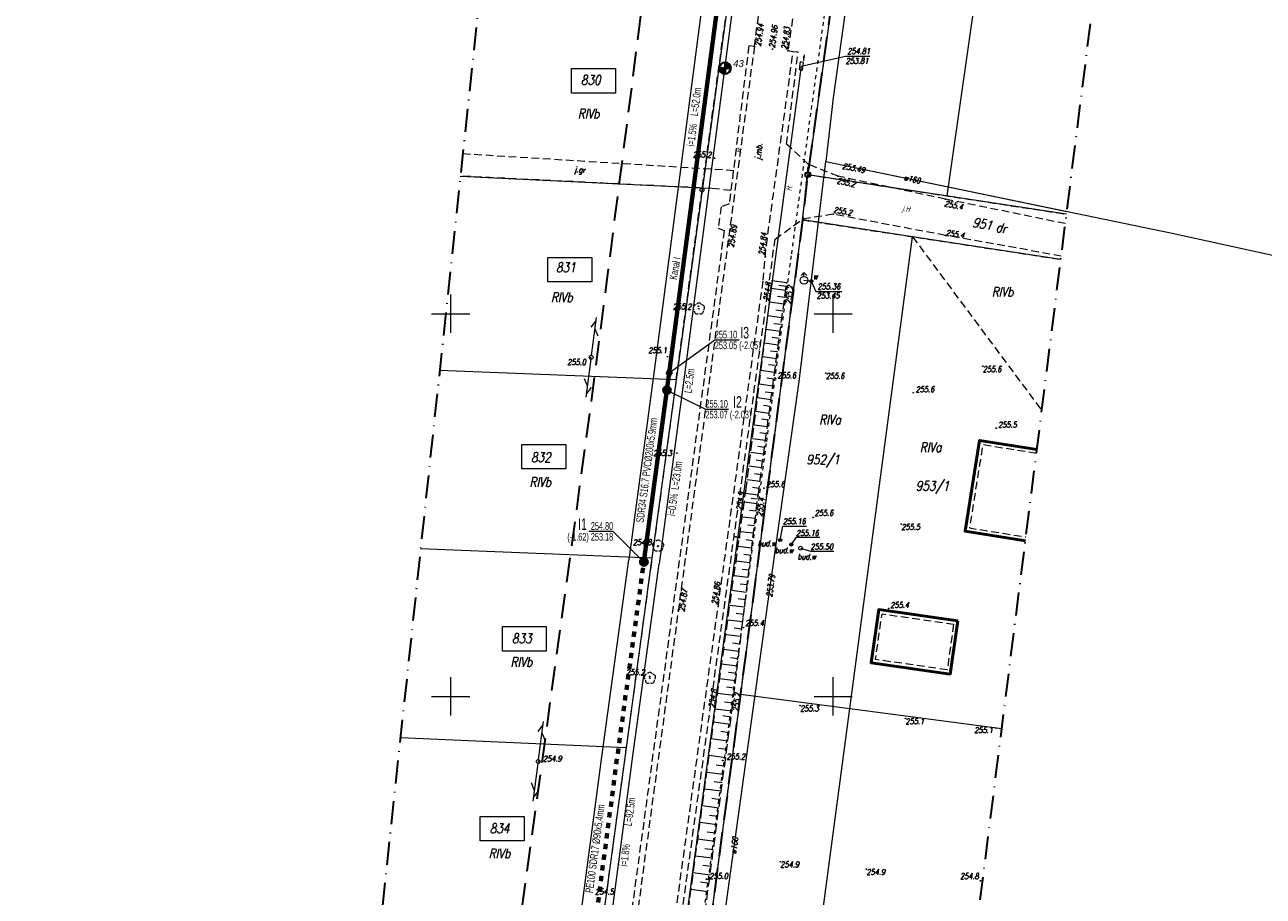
# Model space of a CAD drawing. Header units: millimetres. Extents: x 7436010 to 7436992, y 5663514 to 5666647.
# Tile 61 of 73: x 7436644 to 7436806, y 5666024 to 5666138. Entities that reach past the tile are written whole.
import ezdxf
from ezdxf.enums import TextEntityAlignment as Align

# ---------------------------------------------------------------- set-up
doc = ezdxf.new("R2010")
doc.units = ezdxf.units.MM
doc.header["$PDSIZE"] = 1
for name, pattern in [('$0$HIDDEN', [9.525, 6.35, -3.175]), ('0.7_0.7', [1.4, 0.7, -0.7]), ('1', [0]), ('3', [1, 0.5, -0.5]), ('BUR', [3, 2, -1]), ('BUW', [1.5, 1, -0.5]), ('EGKK', [2, 1.5, -0.5]), ('GAK', [3.5, 2, -0.75, 0, -0.75]), ('GDE', [0]), ('GUZ', [1.5, 1, -0.5]), ('KOU', [1.5, 1, -0.5]), ('UPW', [2, 1, 1]), ('WSD', [1.75, 1.25, -0.5])]:
    doc.linetypes.add(name, pattern=pattern)
for name, color, linetype, lineweight in [('10 SKARPY', 7, 'WSD', 18), ('11 ZASUWY WODNE W BUDOWIE', 5, 'Continuous', 18), ('3 BUDYNEK W BUDOWIE', 7, 'Continuous', 50), ('42 RZĘDNE WODOCIĄG', 5, 'Continuous', 18), ('8 STUDZIENKA WODNA W BUDOWIE', 5, 'Continuous', 18), ('_AA_Kanalizacja grawitacyjna - trasa', 244, 'Continuous', 70), ('_AA_Studnia kanalizacyjna bet.1000mm - symbol', 24, 'Continuous', 40), ('_AA_Studnia rozprężna - plamki', 255, 'Continuous', 40), ('_AA_Studnia rozprężna - symbol', 42, 'Continuous', 40), ('_BB_Kanalizacja ciśnieniowa - trasa', 44, '0.7_0.7', 70), ('_CC_Tłoczny SIEĆ_opisy', 44, 'BUR', 50), ('_DZIAŁKI DO POZWOLENIA', 110, 'Continuous', 9), ('_GG_Otwory geologiczne - symbole', 10, 'Continuous', 40), ('_LINIA ROZ.LOKA', 4, '$0$HIDDEN', 30), ('Dzialki', 7, 'GDE', 18), ('DZIALKI_SYT-WYS_T_0', 7, 'Continuous', 18), ('EDZPD_L_1', 7, 'GDE', 18), ('EDZPP_T_0', 7, 'Continuous', 18), ('EKLPK_L_0', 96, 'EGKK', 18), ('EKLTK_T_0', 96, 'Continuous', 18), ('GG_otwory_geologiczne_geolog', 10, 'Continuous', 40), ('Linie_odn', 7, 'Continuous', 9), ('Numery_dzialek', 7, 'Continuous', 18), ('obszar odziaływania inwestcyji', 80, 'Continuous', 20), ('Podzial_sekcyjny_krzyze', 7, 'Continuous', 13), ('Punkty', 7, 'Continuous', 18), ('PunPOMIAR1', 7, 'Continuous', 18), ('RzedPOMIAR1', 7, 'Continuous', 18), ('SDROK_T_0', 7, 'Continuous', 18), ('SDRPK_L_1', 7, 'KOU', 18), ('SDRPK_L_4', 7, 'KOU', 18), ('SIEC_ENERGETYCZNA_L_0', 1, '3', 18), ('SZNPM_T_0', 7, 'Continuous', 18), ('SZZPZ_T_0', 7, 'Continuous', 18), ('UTTOA_T_0', 7, 'Continuous', 18), ('UTTOC_T_0', 30, 'Continuous', 18), ('UTTOO_T_0', 30, 'Continuous', 18), ('UTTPA_T_0', 30, 'Continuous', 18), ('UTTPA_T_3', 30, 'Continuous', 18), ('UTTPO_L_0', 30, '1', 18), ('UWWOA_T_0', 5, 'Continuous', 18), ('UWWOC_T_0', 5, 'Continuous', 18), ('UWWOO_T_0', 5, 'Continuous', 18), ('UWWPA_T_1', 5, 'Continuous', 18), ('UWWPO_L_1', 5, '1', 18), ('UŻYTKI LINIE', 96, 'GUZ', 18), ('UŻYTKI OZNACZENIE', 96, 'Continuous', 18), ('WEKTOR WODOCIĄGI wo', 5, 'Continuous', 18), ('WUKOS_T_0', 7, 'Continuous', 18), ('WUKOS_T_1', 7, 'Continuous', 18), ('ZAKRES MAPY', 1, 'GAK', 35)]:
    doc.layers.add(name, color=color, linetype=linetype, lineweight=lineweight)
for name, color, linetype in [('_AA_Studnia kanalizacyjna bet.1000mm - plamki', 255, 'Continuous'), ('_map', 7, 'Continuous'), ('TEKST ks sieć L _ i', 244, 'Continuous'), ('TEKST ks studnia', 244, 'Continuous')]:
    doc.layers.add(name, color=color, linetype=linetype)
doc.styles.add('K1_ACAD', font='romans.shx', dxfattribs={"width": 0.8, "oblique": 12})
doc.styles.add('PLAN 1 pop.', font='ARIALN.TTF', dxfattribs={"width": 0.8})
doc.styles.add('PLAN 2 pop.', font='ARIALN.TTF', dxfattribs={"width": 0.8})

# ---------------------------------------------------------------- blocks, each defined once
blk = doc.blocks.new('GRO')
at = {"linetype": 'Continuous'}
blk.add_circle((0, 0), 0.045, dxfattribs=at)
blk = doc.blocks.new('GRT')
at = {"linetype": 'Continuous'}
blk.add_circle((0, 0), 0.25, dxfattribs=at)
blk = doc.blocks.new('OSM')
at = {"linetype": 'Continuous'}
blk.add_line((0, 0.375), (0, 0.875), dxfattribs=at)
blk.add_circle((0, 0), 0.375, dxfattribs=at)
blk = doc.blocks.new('DLI')
at = {"linetype": 'Continuous'}
blk.add_circle((0, 0), 0.045, dxfattribs=at)
for centre, start, end in [((-0.36, 0.12), 102.1445, 221.86), ((0, 0.38), 30.1401, 149.8599), ((0.36, 0.12), 318.14, 77.8555), ((-0.22, -0.3), 174.1482, 293.8542), ((0.22, -0.3), 246.1458, 5.8518)]:
    blk.add_arc(centre, 0.375, start, end, dxfattribs=at)
blk = doc.blocks.new('SLS')
at = {"linetype": 'Continuous'}
blk.add_circle((0, 0), 0.25, dxfattribs=at)
blk = doc.blocks.new('PLT')
at = {"linetype": 'Continuous'}
for p, q in [((0.25, 0), (5.25, 0)), ((3.76605, 0), (2.9, -0.5)), ((3.9, 0.5), (4.76605, 0))]:
    blk.add_line(p, q, dxfattribs=at)
blk = doc.blocks.new('SUUS15_07B')
at = {"linetype": 'Continuous'}
for p, q in [((0.5, 0.23), (-0.5, 0.23)), ((-0.5, 0.23), (-0.5, -0.23)), ((0.5, -0.23), (0.5, 0.23)), ((-0.5, -0.23), (0.5, -0.23))]:
    blk.add_line(p, q, dxfattribs=at)
blk = doc.blocks.new('HYP')
at = {"linetype": 'Continuous'}
for p, q in [((0, 1), (-0.35355, 0.64645)), ((0, 1), (0.35355, 0.64645)), ((0, 0.5), (0, 1))]:
    blk.add_line(p, q, dxfattribs=at)
blk.add_circle((0, 0), 0.5, dxfattribs=at)
blk = doc.blocks.new('ZAS')
at = {"linetype": 'Continuous'}
for radius in [0.2, 0.175, 0.15, 0.125, 0.1, 0.075, 0.05, 0.025, 0.00715]:
    blk.add_circle((0, 0), radius, dxfattribs=at)
blk = doc.blocks.new('WSP')
at = {"linetype": 'Continuous'}
blk.add_circle((0, 0), 0.045, dxfattribs=at)
blk = doc.blocks.new('RTPW01')
at = {"linetype": 'Continuous'}
blk.add_circle((0, 0), 0.045, dxfattribs=at)
blk = doc.blocks.new('WLZ')
at = {"linetype": 'Continuous'}
blk.add_circle((0, 0), 0.25, dxfattribs=at)
blk = doc.blocks.new('STUDZ')
at = {"layer": '10 SKARPY', "linetype": 'WSD'}
for p, q in [((7436738.58, 5666076.86), (7436742.03, 5666104.27)), ((7436740.18, 5666076.29), (7436743.91, 5666104.01)), ((7436734.59, 5666048.32), (7436738.58, 5666076.86)), ((7436736.77, 5666048.18), (7436740.18, 5666076.29)), ((7436728.47, 5666002.9), (7436734.59, 5666048.32)), ((7436730.68, 5666002.62), (7436736.77, 5666048.18))]:
    blk.add_line(p, q, dxfattribs=at)
at = {"layer": '10 SKARPY', "linetype": 'Continuous'}
for p, q in [((7436743.91, 5666104.01), (7436742.03, 5666104.27)), ((7436743.85, 5666103.54), (7436742.91, 5666103.67)), ((7436743.78, 5666103.02), (7436741.9, 5666103.27)), ((7436743.66, 5666102.13), (7436742.72, 5666102.26)), ((7436743.54, 5666101.24), (7436741.68, 5666101.49)), ((7436743.42, 5666100.35), (7436742.49, 5666100.47)), ((7436743.3, 5666099.46), (7436741.46, 5666099.71)), ((7436743.18, 5666098.57), (7436742.26, 5666098.69)), ((7436743.06, 5666097.68), (7436741.23, 5666097.92)), ((7436742.82, 5666095.89), (7436741.01, 5666096.14)), ((7436742.94, 5666096.78), (7436742.03, 5666096.91)), ((7436742.58, 5666094.11), (7436740.78, 5666094.35)), ((7436742.7, 5666095), (7436741.8, 5666095.12)), ((7436742.34, 5666092.33), (7436740.56, 5666092.57)), ((7436742.46, 5666093.22), (7436741.56, 5666093.34)), ((7436742.1, 5666090.55), (7436740.33, 5666090.78)), ((7436742.22, 5666091.44), (7436741.33, 5666091.56)), ((7436741.86, 5666088.76), (7436740.11, 5666089)), ((7436741.98, 5666089.66), (7436741.1, 5666089.77)), ((7436741.74, 5666087.87), (7436740.87, 5666087.99)), ((7436741.62, 5666086.98), (7436739.88, 5666087.22)), ((7436741.5, 5666086.09), (7436740.64, 5666086.21)), ((7436741.38, 5666085.2), (7436739.66, 5666085.43)), ((7436741.26, 5666084.31), (7436740.4, 5666084.42)), ((7436741.14, 5666083.42), (7436739.43, 5666083.65)), ((7436741.02, 5666082.53), (7436740.17, 5666082.64)), ((7436740.9, 5666081.64), (7436739.21, 5666081.86)), ((7436740.78, 5666080.75), (7436739.94, 5666080.86)), ((7436740.66, 5666079.85), (7436738.99, 5666080.08)), ((7436740.42, 5666078.07), (7436738.76, 5666078.3)), ((7436740.54, 5666078.96), (7436739.71, 5666079.08)), ((7436740.18, 5666076.29), (7436738.53, 5666076.52)), ((7436740.3, 5666077.18), (7436739.47, 5666077.29)), ((7436740.04, 5666075.16), (7436738.37, 5666075.37)), ((7436739.93, 5666074.2), (7436739.08, 5666074.3)), ((7436740.12, 5666075.77), (7436739.27, 5666075.87)), ((7436739.81, 5666073.24), (7436738.1, 5666073.44)), ((7436739.58, 5666071.31), (7436737.83, 5666071.52)), ((7436739.69, 5666072.27), (7436738.83, 5666072.38)), ((7436739.34, 5666069.38), (7436737.56, 5666069.6)), ((7436739.46, 5666070.34), (7436738.58, 5666070.45)), ((7436739.22, 5666068.42), (7436738.33, 5666068.53)), ((7436739.11, 5666067.45), (7436737.3, 5666067.67)), ((7436738.99, 5666066.49), (7436738.08, 5666066.6)), ((7436738.87, 5666065.53), (7436737.03, 5666065.75)), ((7436738.76, 5666064.56), (7436737.82, 5666064.68)), ((7436738.64, 5666063.6), (7436736.76, 5666063.83)), ((7436738.41, 5666061.67), (7436736.49, 5666061.9)), ((7436738.52, 5666062.64), (7436737.57, 5666062.75)), ((7436738.17, 5666059.74), (7436736.22, 5666059.98)), ((7436738.29, 5666060.71), (7436737.32, 5666060.83)), ((7436738.06, 5666058.78), (7436737.07, 5666058.9)), ((7436737.94, 5666057.82), (7436735.95, 5666058.06)), ((7436737.82, 5666056.85), (7436736.82, 5666056.97)), ((7436737.71, 5666055.89), (7436735.68, 5666056.13)), ((7436737.59, 5666054.93), (7436736.57, 5666055.05)), ((7436737.47, 5666053.96), (7436735.41, 5666054.21)), ((7436737.24, 5666052.03), (7436735.14, 5666052.29)), ((7436737.35, 5666053), (7436736.32, 5666053.12)), ((7436737, 5666050.11), (7436734.88, 5666050.37)), ((7436737.12, 5666051.07), (7436736.07, 5666051.2)), ((7436736.89, 5666049.14), (7436735.81, 5666049.27)), ((7436736.76, 5666048.07), (7436734.59, 5666048.32)), ((7436736.65, 5666047.31), (7436735.57, 5666047.46)), ((7436736.53, 5666046.35), (7436734.36, 5666046.64)), ((7436736.38, 5666045.26), (7436735.3, 5666045.4)), ((7436736.23, 5666044.17), (7436734.07, 5666044.46)), ((7436735.94, 5666041.98), (7436733.77, 5666042.27)), ((7436736.09, 5666043.07), (7436735, 5666043.22)), ((7436735.8, 5666040.89), (7436734.71, 5666041.03)), ((7436735.65, 5666039.79), (7436733.48, 5666040.08)), ((7436735.5, 5666038.7), (7436734.42, 5666038.84)), ((7436735.36, 5666037.61), (7436733.19, 5666037.9)), ((7436735.06, 5666035.42), (7436732.89, 5666035.71)), ((7436735.21, 5666036.51), (7436734.12, 5666036.66)), ((7436734.92, 5666034.33), (7436733.83, 5666034.47)), ((7436734.77, 5666033.23), (7436732.6, 5666033.52)), ((7436734.63, 5666032.14), (7436733.54, 5666032.29)), ((7436734.48, 5666031.05), (7436732.3, 5666031.34)), ((7436734.19, 5666028.86), (7436732.01, 5666029.15)), ((7436734.33, 5666029.95), (7436733.24, 5666030.1)), ((7436734.04, 5666027.77), (7436732.95, 5666027.91)), ((7436733.9, 5666026.67), (7436731.71, 5666026.96)), ((7436733.6, 5666024.49), (7436731.42, 5666024.78)), ((7436733.75, 5666025.58), (7436732.66, 5666025.73))]:
    blk.add_line(p, q, dxfattribs=at)
at = {"layer": '3 BUDYNEK W BUDOWIE', "flags": 128}
blk.add_lwpolyline([(7436776.63, 5666082.24), (7436769.13, 5666083.44), (7436767.23, 5666071.6), (7436775.13, 5666070.33)], dxfattribs=at)
at = {"layer": '3 BUDYNEK W BUDOWIE', "linetype": 'BUW', "lineweight": 18, "flags": 128}
blk.add_lwpolyline([(7436776.57, 5666081.74), (7436769.54, 5666082.87), (7436767.81, 5666072.01), (7436775.19, 5666070.83)], dxfattribs=at)
at = {"layer": '3 BUDYNEK W BUDOWIE', "flags": 128}
blk.add_lwpolyline([(7436766.3, 5666059.87), (7436765.31, 5666052.92), (7436754.96, 5666054.4), (7436755.95, 5666061.35)], close=True, dxfattribs=at)
at = {"layer": '3 BUDYNEK W BUDOWIE', "linetype": 'BUW', "lineweight": 18, "flags": 128}
blk.add_lwpolyline([(7436765.74, 5666059.45), (7436764.89, 5666053.49), (7436755.53, 5666054.82), (7436756.38, 5666060.79)], close=True, dxfattribs=at)
at = {"layer": '42 RZĘDNE WODOCIĄG', "flags": 128}
for points in [[(7436743.07, 5666070.42), (7436743.4, 5666072.25), (7436746.53, 5666072.25)], [(7436744.53, 5666069.85), (7436745.19, 5666070.82), (7436748.24, 5666070.82)], [(7436745.73, 5666069.37), (7436747.04, 5666068.97), (7436750.09, 5666068.97)]]:
    blk.add_lwpolyline(points, dxfattribs=at)
at = {"layer": 'Dzialki'}
for p, q in [((7436746, 5666112.25), (7436737.87, 5666050.31)), ((7436760.37, 5666110.05), (7436746, 5666112.25)), ((7436752.17, 5666048.44), (7436760.37, 5666110.05)), ((7436779.76, 5666107.09), (7436760.37, 5666110.05)), ((7436737.87, 5666050.31), (7436720.34, 5665916.7)), ((7436737.87, 5666050.31), (7436752.17, 5666048.44)), ((7436703.87, 5665685.54), (7436752.17, 5666048.44)), ((7436752.17, 5666048.44), (7436772.04, 5666045.82))]:
    blk.add_line(p, q, dxfattribs=at)
at = {"layer": 'EDZPD_L_1'}
for p, q in [((7436753.74, 5666168.54), (7436746.67, 5666118.16)), ((7436772.37, 5666168.08), (7436764.84, 5666115.39)), ((7436736.47, 5666142.51), (7436732.9, 5666116.42)), ((7436746, 5666112.25), (7436746.67, 5666118.16)), ((7436780.5, 5666113), (7436746.67, 5666118.16)), ((7436701.26, 5666117.98), (7436732.9, 5666116.42)), ((7436732.9, 5666116.42), (7436729.48, 5666091.36)), ((7436729.48, 5666091.36), (7436698.55, 5666092.57)), ((7436729.48, 5666091.36), (7436726.31, 5666068.12)), ((7436696.07, 5666069.34), (7436726.31, 5666068.12)), ((7436726.31, 5666068.12), (7436722.93, 5666043.28)), ((7436722.93, 5666043.28), (7436693.42, 5666044.59)), ((7436722.93, 5666043.28), (7436719.57, 5666018.59))]:
    blk.add_line(p, q, dxfattribs=at)
at = {"layer": 'EKLPK_L_0', "linetype": 'GUZ'}
blk.add_line((7436760.37, 5666110.05), (7436777.27, 5666087.34), dxfattribs=at)
at = {"layer": 'Podzial_sekcyjny_krzyze', "color": 7, "lineweight": 13}
for p, q in [((7436700, 5666097.5), (7436700, 5666102.5)), ((7436750, 5666097.5), (7436750, 5666102.5)), ((7436697.5, 5666100), (7436702.5, 5666100)), ((7436747.5, 5666100), (7436752.5, 5666100)), ((7436700, 5666047.5), (7436700, 5666052.5)), ((7436750, 5666047.5), (7436750, 5666052.5)), ((7436697.5, 5666050), (7436702.5, 5666050)), ((7436747.5, 5666050), (7436752.5, 5666050))]:
    blk.add_line(p, q, dxfattribs=at)
at = {"layer": 'PunPOMIAR1'}
for p in [(7436736.18, 5666108.85), (7436741.13, 5666107.44), (7436742.03, 5666104.27), (7436743.91, 5666104.01), (7436738.58, 5666076.86), (7436740.18, 5666076.29), (7436734.96, 5666061.77), (7436729.75, 5666061.25), (7436734.59, 5666048.32), (7436736.77, 5666048.18)]:
    blk.add_point(p, dxfattribs=at)
at = {"layer": 'SDRPK_L_1'}
for p, q in [((7436739.7, 5666134.9), (7436722.26, 5666005.83)), ((7436738.96, 5666134.99), (7436736.42, 5666114.35)), ((7436739.7, 5666134.9), (7436738.96, 5666134.99)), ((7436741.26, 5666108.91), (7436744.76, 5666134.19)), ((7436744.76, 5666134.19), (7436744.09, 5666134.34)), ((7436745.42, 5666134.17), (7436744.76, 5666134.19)), ((7436743.9, 5666122.16), (7436745.42, 5666134.17)), ((7436746.77, 5666119.49), (7436743.9, 5666122.16)), ((7436746.01, 5666112.35), (7436746.77, 5666119.49)), ((7436750.65, 5666117.95), (7436746.77, 5666119.49)), ((7436764.68, 5666114.96), (7436750.65, 5666117.95)), ((7436780.35, 5666111.76), (7436764.68, 5666114.96)), ((7436735.36, 5666113.98), (7436734.95, 5666111.18)), ((7436736.42, 5666114.35), (7436735.36, 5666113.98)), ((7436742.4, 5666109.74), (7436746.01, 5666112.35)), ((7436749.98, 5666112.99), (7436746.01, 5666112.35)), ((7436764.67, 5666110.23), (7436749.98, 5666112.99)), ((7436735.75, 5666110.86), (7436721.47, 5666005.94)), ((7436734.95, 5666111.18), (7436735.75, 5666110.86)), ((7436779.81, 5666107.53), (7436764.67, 5666110.23)), ((7436740.85, 5666104.36), (7436741.26, 5666108.91)), ((7436741.67, 5666104.36), (7436742.4, 5666109.74)), ((7436727.13, 5666005.21), (7436740.85, 5666104.36)), ((7436727.92, 5666004.98), (7436741.67, 5666104.36))]:
    blk.add_line(p, q, dxfattribs=at)
at = {"layer": 'SDRPK_L_4'}
for p, q in [((7436739.7, 5666134.9), (7436746.66, 5666186.9)), ((7436745.09, 5666141.48), (7436744.09, 5666134.34)), ((7436701.58, 5666120.92), (7436737.43, 5666118.7)), ((7436734.04, 5666116.36), (7436701.46, 5666117.97)), ((7436736.64, 5666116.1), (7436734.04, 5666116.36))]:
    blk.add_line(p, q, dxfattribs=at)
at = {"layer": 'SIEC_ENERGETYCZNA_L_0'}
for p, q in [((7436753.1, 5666169.78), (7436746.76, 5666124.17)), ((7436746.76, 5666124.17), (7436744.5, 5666107.57)), ((7436744.5, 5666107.57), (7436741.23, 5666083.05)), ((7436741.23, 5666083.05), (7436732.49, 5666017.46))]:
    blk.add_line(p, q, dxfattribs=at)
at = {"layer": 'UTTOC_T_0'}
for p, q in [((7436745.82, 5666132.35), (7436751.6, 5666133.66)), ((7436751.6, 5666133.66), (7436754.79, 5666133.65))]:
    blk.add_line(p, q, dxfattribs=at)
at = {"layer": 'UTTPO_L_0'}
blk.add_line((7436745.82, 5666132.35), (7436728.59, 5666004.76), dxfattribs=at)
at = {"layer": 'UWWOA_T_0'}
for p, q in [((7436747.14, 5666104.25), (7436747.75, 5666102.92)), ((7436747.75, 5666102.92), (7436751.11, 5666102.92))]:
    blk.add_line(p, q, dxfattribs=at)
at = {"layer": 'UŻYTKI LINIE', "flags": 128}
for points in [[(7436787.52, 5666415.51), (7436753.74, 5666168.54), (7436746.67, 5666118.16), (7436780.5, 5666113)], [(7436729.48, 5666091.36), (7436732.9, 5666116.42), (7436736.47, 5666142.51), (7436739.77, 5666166.65), (7436745.71, 5666210.01), (7436751.43, 5666251.82), (7436753.33, 5666265.7)], [(7436746, 5666112.25), (7436737.87, 5666050.31), (7436720.34, 5665916.7), (7436692.49, 5665734.57), (7436686.24, 5665687.98)], [(7436746, 5666112.25), (7436760.37, 5666110.05), (7436779.76, 5666107.09)], [(7436729.48, 5666091.36), (7436726.31, 5666068.12), (7436722.93, 5666043.28), (7436719.57, 5666018.59), (7436705.75, 5665917.21), (7436701.93, 5665890.39), (7436697.89, 5665861.99), (7436689.31, 5665801.73), (7436679.84, 5665735.19), (7436669.04, 5665657.31)]]:
    blk.add_lwpolyline(points, dxfattribs=at)
at = {"layer": 'WEKTOR WODOCIĄGI wo'}
for p, q in [((7436765.73, 5666243.23), (7436750.01, 5666128.18)), ((7436750.01, 5666128.18), (7436749.05, 5666119.87)), ((7436745.53, 5666091.13), (7436749.05, 5666119.87)), ((7436749.05, 5666119.87), (7436780.55, 5666113.35)), ((7436746.18, 5666104.36), (7436747.14, 5666104.25)), ((7436741.45, 5666062.13), (7436745.53, 5666091.13)), ((7436729.31, 5665974.55), (7436741.45, 5666062.13))]:
    blk.add_line(p, q, dxfattribs=at)
at = {"layer": 'ZAKRES MAPY', "ltscale": 1.5}
blk.add_lwpolyline([(7436499.64, 5664770.19), (7436618.18, 5665205.39), (7436683.21, 5665437.78), (7436699.29, 5665515.69), (7436766.55, 5666002.2), (7436830.55, 5666510.53), (7436842.09, 5666581.76), (7436785.51, 5666596.85), (7436785.51, 5666596.85), (7436586.58, 5666594.14), (7436584.94, 5666524.7), (7436750.08, 5666529.35), (7436745.08, 5666424.3), (7436720.95, 5666302.3), (7436720.95, 5666302.3), (7436688.83, 5666001.55), (7436443.21, 5666009.35), (7436440.09, 5665956.61), (7436694.21, 5665946.11), (7436662.94, 5665733.97), (7436630.66, 5665497.39), (7436531.49, 5665129.94)], dxfattribs=at)
at = {"layer": '11 ZASUWY WODNE W BUDOWIE', "rotation": 262.669203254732}
for p in [(7436743.07, 5666070.42), (7436744.53, 5666069.85)]:
    blk.add_blockref('ZAS', p, dxfattribs=at)
at = {"layer": '8 STUDZIENKA WODNA W BUDOWIE'}
blk.add_blockref('WLZ', (7436745.73, 5666069.37), dxfattribs=at)
at = {"layer": 'EDZPP_T_0'}
for p in [(7436746.67, 5666118.16), (7436732.86, 5666116.16)]:
    blk.add_blockref('GRT', p, dxfattribs=at)
at = {"layer": 'Punkty'}
for p in [(7436746, 5666112.25), (7436760.37, 5666110.05), (7436737.87, 5666050.31), (7436752.17, 5666048.44)]:
    blk.add_blockref('GRO', p, dxfattribs=at)
at = {"layer": 'SZNPM_T_0'}
blk.add_blockref('OSM', (7436746.67, 5666118.16), dxfattribs=at)
at = {"layer": 'SZZPZ_T_0'}
for p, rotation in [((7436732.44, 5666100.65), 0.0635107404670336), ((7436727.12, 5666069.68), 0.06340145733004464), ((7436726.04, 5666052.4), 0.06315557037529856)]:
    blk.add_blockref('DLI', p, dxfattribs=dict(at, rotation=rotation))
at = {"layer": 'UTTPA_T_0', "rotation": 81.635312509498}
blk.add_blockref('SUUS15_07B', (7436745.83, 5666132.35), dxfattribs=at)
at = {"layer": 'UTTPA_T_3'}
for name, p, rotation in [('PLT', (7436718.36, 5666094.3), 82.57208664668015), ('PLT', (7436718.36, 5666094.3), 262.5320872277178), ('SLS', (7436718.36, 5666094.3), 0.06449428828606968), ('PLT', (7436711.44, 5666041.51), 82.53230760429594), ('PLT', (7436711.44, 5666041.51), 262.1790962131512), ('SLS', (7436711.44, 5666041.51), 0.06329217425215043)]:
    blk.add_blockref(name, p, dxfattribs=dict(at, rotation=rotation))
at = {"layer": 'UWWPA_T_1'}
for name, p, rotation in [('HYP', (7436746.18, 5666104.36), 0.06214470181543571), ('ZAS', (7436747.14, 5666104.25), 262.669203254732)]:
    blk.add_blockref(name, p, dxfattribs=dict(at, rotation=rotation))
at = {"layer": 'WUKOS_T_0'}
for name, p in [('RTPW01', (7436739.7, 5666134.9)), ('WSP', (7436739.7, 5666134.9)), ('WSP', (7436742.07, 5666134.57)), ('RTPW01', (7436744.09, 5666134.34)), ('RTPW01', (7436750.65, 5666117.95)), ('RTPW01', (7436764.68, 5666114.96)), ('RTPW01', (7436749.98, 5666112.99)), ('RTPW01', (7436764.67, 5666110.23)), ('RTPW01', (7436749.03, 5666092.25)), ('RTPW01', (7436769.55, 5666093.13)), ('RTPW01', (7436747.38, 5666073.38)), ('RTPW01', (7436758.9, 5666072.52)), ('RTPW01', (7436745.68, 5666048.8)), ('RTPW01', (7436759.44, 5666047.13)), ('RTPW01', (7436771.27, 5666045.87)), ('RTPW01', (7436743.09, 5666028.42)), ('RTPW01', (7436754.34, 5666027.44)), ('RTPW01', (7436769.25, 5666025.92))]:
    blk.add_blockref(name, p, dxfattribs=at)
for p, rotation in [((7436734.49, 5666120.32), 0.06340145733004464), ((7436732.4, 5666100.97), 0.0635107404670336), ((7436718.28, 5666094.25), 0.06449428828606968), ((7436728.33, 5666094.38), 0.06378394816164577), ((7436742.48, 5666091.5), 0.06255451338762), ((7436760.47, 5666089.68), 0.06124311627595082), ((7436771.3, 5666085.05), 0.06088794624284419), ((7436729.56, 5666081.79), 0.06348341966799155), ((7436740.95, 5666077.2), 0.06269111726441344), ((7436727.06, 5666069.57), 0.06340145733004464), ((7436757.24, 5666061.49), 0.06198077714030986), ((7436738.29, 5666058.99), 0.0627730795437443), ((7436726, 5666052.6), 0.06315557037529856), ((7436711.5, 5666041.5), 0.06329217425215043), ((7436735.58, 5666041.64), 0.0627730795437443), ((7436733.44, 5666026.14), 0.06271843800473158)]:
    blk.add_blockref('WSP', p, dxfattribs=dict(at, rotation=rotation))
at = {"layer": '11 ZASUWY WODNE W BUDOWIE', "style": 'K1_ACAD', "oblique": 12, "width": 0.8}
for p in [(7436740.12, 5666069.61), (7436742.38, 5666068.71)]:
    blk.add_text('bud.w', height=0.75, dxfattribs=at).set_placement(p)
at = {"layer": '42 RZĘDNE WODOCIĄG', "style": 'K1_ACAD', "oblique": 12, "width": 0.8}
for s, p in [('255.16', (7436743.42, 5666072.5)), ('255.16', (7436745.14, 5666070.98)), ('255.50', (7436747.02, 5666069.19))]:
    blk.add_text(s, height=0.75, dxfattribs=at).set_placement(p)
at = {"layer": '8 STUDZIENKA WODNA W BUDOWIE', "style": 'K1_ACAD', "oblique": 12, "width": 0.8}
blk.add_text('bud.w', height=0.75, dxfattribs=at).set_placement((7436745.34, 5666067.87))
at = {"layer": 'DZIALKI_SYT-WYS_T_0', "style": 'K1_ACAD', "oblique": 12, "width": 0.8}
for s, p in [('830', (7436718.32, 5666130.53)), ('831', (7436715.06, 5666106.04)), ('832', (7436711.79, 5666081.25)), ('833', (7436709.3, 5666057.58)), ('834', (7436706.4, 5666032.77))]:
    blk.add_text(s, height=1.25, dxfattribs=at).set_placement(p, align=Align.MIDDLE)
blk.add_text('951', height=1.25, rotation=349.5785, dxfattribs=at).set_placement((7436769.53, 5666111.73), align=Align.MIDDLE)
at = {"layer": 'EKLTK_T_0', "style": 'K1_ACAD', "oblique": 12, "width": 0.8}
for s, p in [('RIVb', (7436770.73, 5666103.48)), ('RIVa', (7436748.17, 5666086.79)), ('RIVa', (7436761.32, 5666083.18))]:
    blk.add_text(s, height=1.25, dxfattribs=at).set_placement(p, align=Align.TOP_LEFT)
at = {"layer": 'Numery_dzialek', "style": 'K1_ACAD', "oblique": 12, "width": 0.8}
for s, p in [('952/1', (7436746.5, 5666081.58)), ('953/1', (7436760.8, 5666078.13))]:
    blk.add_text(s, height=1.25, dxfattribs=at).set_placement(p, align=Align.TOP_LEFT)
at = {"layer": 'RzedPOMIAR1', "style": 'K1_ACAD', "oblique": 12, "width": 0.8}
for s, rotation, p in [('254.89', 82.3048, (7436737.01, 5666108.59)), ('254.84', 83.5221, (7436741, 5666107.59)), ('254.8', 83.0917, (7436741.63, 5666101.62)), ('255.2', 82.3363, (7436744.47, 5666101.21)), ('254.9', 82.8261, (7436738.07, 5666074.25)), ('255.4', 82.3363, (7436740.72, 5666073.48)), ('254.87', 82.3048, (7436730.55, 5666061.01)), ('254.86', 82.1217, (7436734.85, 5666061.94)), ('254.8', 82.0414, (7436734.47, 5666048.46)), ('255.2', 83.0833, (7436737.59, 5666047.99))]:
    blk.add_text(s, height=0.75, rotation=rotation, dxfattribs=at).set_placement(p)
at = {"layer": 'SDROK_T_0', "style": 'K1_ACAD', "oblique": 12, "width": 0.8}
for s, rotation, p in [('tł.', 82.9587, (7436738.02, 5666120.94)), ('j.mb.', 82.9587, (7436740.49, 5666120.08)), ('tł.', 82.115, (7436744.57, 5666115.95)), ('j.tł', 351.0083, (7436759.01, 5666113.4))]:
    blk.add_text(s, height=0.75, rotation=rotation, dxfattribs=at).set_placement(p)
blk.add_text('j.gr', height=0.75, rotation=356.7477, dxfattribs=at).set_placement((7436717.59, 5666118.76), align=Align.MIDDLE_RIGHT)
at = {"layer": 'UTTOA_T_0', "style": 'K1_ACAD', "oblique": 12, "width": 0.8}
blk.add_text('t', height=0.75, dxfattribs=at).set_placement((7436745.93, 5666133.06))
at = {"layer": 'UTTOC_T_0', "style": 'K1_ACAD', "oblique": 12, "width": 0.8}
for s, p in [('254.81', (7436751.84, 5666134.67)), ('253.81', (7436751.62, 5666133.4))]:
    blk.add_text(s, height=0.75, rotation=359.9218, dxfattribs=at).set_placement(p, align=Align.TOP_LEFT)
at = {"layer": 'UTTOO_T_0', "style": 'K1_ACAD', "oblique": 12, "width": 0.8}
blk.add_text('t', height=0.75, rotation=89.057, dxfattribs=at).set_placement((7436737.82, 5666070.6))
at = {"layer": 'UWWOA_T_0', "style": 'K1_ACAD', "oblique": 12, "width": 0.8}
blk.add_text('w', height=0.75, dxfattribs=at).set_placement((7436747.38, 5666104.47))
for s, p in [('255.36', (7436747.95, 5666103.93)), ('253.45', (7436747.84, 5666102.73))]:
    blk.add_text(s, height=0.75, dxfattribs=at).set_placement(p, align=Align.TOP_LEFT)
at = {"layer": 'UWWOC_T_0', "style": 'K1_ACAD', "oblique": 12, "width": 0.8}
for s, rotation, p in [('253.49', 348.3032, (7436751.15, 5666118.96)), ('253.79', 81.9854, (7436741.99, 5666062.94))]:
    blk.add_text(s, height=0.75, rotation=rotation, dxfattribs=at).set_placement(p)
at = {"layer": 'UWWOO_T_0', "style": 'K1_ACAD', "oblique": 12, "width": 0.8}
blk.add_text('w160', height=0.75, rotation=82.1086, dxfattribs=at).set_placement((7436737.44, 5666030.46), align=Align.CENTER)
at = {"layer": 'UŻYTKI OZNACZENIE', "style": 'K1_ACAD', "oblique": 12, "width": 0.8}
for p in [(7436718.04, 5666126.13), (7436714.53, 5666102.14), (7436711.72, 5666078), (7436709.25, 5666054.51), (7436706.38, 5666029.49)]:
    blk.add_text('RIVb', height=1.25, dxfattribs=at).set_placement(p, align=Align.MIDDLE)
blk.add_text('dr', height=1.25, rotation=349.8641, dxfattribs=at).set_placement((7436771.97, 5666111.2), align=Align.MIDDLE)
at = {"layer": 'WEKTOR WODOCIĄGI wo', "style": 'K1_ACAD', "oblique": 12, "width": 0.8}
blk.add_text('w160', height=0.75, rotation=347.6061, dxfattribs=at).set_placement((7436759.14, 5666117.45))
at = {"layer": 'WUKOS_T_1', "style": 'K1_ACAD', "oblique": 12, "width": 0.8}
for s, rotation, p in [('254.94', 82.3021, (7436739.77, 5666134.97)), ('255.2', 347.2373, (7436750.6, 5666117.77)), ('255.4', 348.3923, (7436764.64, 5666114.78)), ('255.2', 349.6319, (7436750.13, 5666113.97)), ('255.6', 0.0627, (7436741.22, 5666078.09))]:
    blk.add_text(s, height=0.75, rotation=rotation, dxfattribs=at).set_placement(p, align=Align.TOP_LEFT)
blk.add_text('254.96', height=0.75, rotation=82.3021, dxfattribs=at).set_placement((7436741.98, 5666134.71), align=Align.MIDDLE_LEFT)
for s, rotation, p in [('254.83', 82.115, (7436743.97, 5666134.45)), ('255.4', 350.7135, (7436764.67, 5666110.23)), ('255.6', 0.0625, (7436742.71, 5666091.56)), ('255.6', 0.0612, (7436760.77, 5666089.75)), ('255.5', 0.0609, (7436771.55, 5666085.12)), ('255.4', 0.062, (7436757.46, 5666061.57)), ('255.4', 0.0628, (7436738.49, 5666059.21)), ('254.9', 0.0633, (7436712.07, 5666041.5)), ('255.2', 0.0628, (7436736.05, 5666041.77)), ('255.0', 0.0627, (7436733.8, 5666026.17))]:
    blk.add_text(s, height=0.75, rotation=rotation, dxfattribs=at).set_placement(p)
for s, rotation, p in [('255.2', 0.0634, (7436734.08, 5666120.4)), ('254.8', 0.0635, (7436726.26, 5666069.76)), ('255.2', 0.0632, (7436725.36, 5666052.79)), ('254.5', 0.0629, (7436721.31, 5666024.12))]:
    blk.add_text(s, height=0.75, rotation=rotation, dxfattribs=at).set_placement(p, align=Align.RIGHT)
for s, rotation, p in [('255.2', 0.0636, (7436731.48, 5666100.93)), ('255.3', 0.0635, (7436728.91, 5666081.79))]:
    blk.add_text(s, height=0.75, rotation=rotation, dxfattribs=at).set_placement(p, align=Align.MIDDLE_RIGHT)
blk.add_text('255.1', height=0.75, rotation=0.0638, dxfattribs=at).set_placement((7436727.04, 5666094.83), align=Align.CENTER)
blk.add_text('255.0', height=0.75, rotation=0.0645, dxfattribs=at).set_placement((7436717.68, 5666094.05), align=Align.TOP_RIGHT)
for s, p in [('255.6', (7436749.03, 5666092.25)), ('255.6', (7436769.55, 5666093.13)), ('255.6', (7436747.57, 5666074.35)), ('255.5', (7436758.9, 5666072.52)), ('255.3', (7436745.68, 5666048.8)), ('255.1', (7436759.44, 5666047.13)), ('255.1', (7436768.43, 5666045.98)), ('254.9', (7436743.09, 5666028.42)), ('254.9', (7436754.34, 5666027.44)), ('254.8', (7436766.58, 5666026.9))]:
    blk.add_text(s, height=0.75, dxfattribs=at).set_placement(p, align=Align.TOP_LEFT)
blk = doc.blocks.new('A$C759113EB')
at = {"linetype": '1'}
h = blk.add_hatch(color=1, dxfattribs=at)
h.dxf.hatch_style = 1
h.paths.add_polyline_path([(1.5, 1.5), (3, 1.5, 0.414214), (1.5, 3)])
h.paths.add_polyline_path([(1.5, 1.5), (0, 1.5, 0.414214), (1.5, 0)])
at = {"layer": 'GG_otwory_geologiczne_geolog', "color": 10}
for p, q in [((0, 1.5), (3, 1.5)), ((1.5, 3), (1.5, 0))]:
    blk.add_line(p, q, dxfattribs=at)
at = {"layer": 'GG_otwory_geologiczne_geolog', "color": 1}
for start, end in [(90, 180), (270, 0)]:
    blk.add_arc((1.5, 1.5), 1.5, start, end, dxfattribs=at)
at = {"layer": 'GG_otwory_geologiczne_geolog', "color": 10}
for start, end in [(180, 270), (0, 90)]:
    blk.add_arc((1.5, 1.5), 1.5, start, end, dxfattribs=at)

msp = doc.modelspace()

# ---------------------------------------------------------------- hatches: boundary and pattern name
at = {"layer": '_AA_Studnia kanalizacyjna bet.1000mm - plamki', "linetype": 'Continuous'}
h = msp.add_hatch(color=256, dxfattribs=at)
edge = h.paths.add_edge_path()
edge.add_arc((7436728.27, 5666090.01), 0.5, 0, 360)
at = {"layer": '_AA_Studnia kanalizacyjna bet.1000mm - symbol', "linetype": 'Continuous'}
h = msp.add_hatch(color=256, dxfattribs=at)
edge = h.paths.add_edge_path()
edge.add_arc((7436728.57, 5666092.26), 0.3, 0, 360)
at = {"layer": '_AA_Studnia rozprężna - plamki', "linetype": 'Continuous'}
h = msp.add_hatch(color=256, dxfattribs=at)
edge = h.paths.add_edge_path()
edge.add_arc((7436725.25, 5666067.58), 0.5, 0, 360)

# ---------------------------------------------------------------- linework, layer by layer
at = {"layer": '_AA_Kanalizacja grawitacyjna - trasa'}
msp.add_lwpolyline([(7436735.34, 5666143.92), (7436728.57, 5666092.26), (7436728.27, 5666090.01), (7436725.25, 5666067.58)], dxfattribs=at)
at = {"layer": '_AA_Studnia kanalizacyjna bet.1000mm - symbol', "linetype": 'Continuous'}
for centre, radius in [((7436728.57, 5666092.26), 0.3), ((7436728.27, 5666090.01), 0.5)]:
    msp.add_circle(centre, radius, dxfattribs=at)
at = {"layer": '_AA_Studnia rozprężna - symbol', "linetype": 'Continuous'}
msp.add_circle((7436725.25, 5666067.58), 0.5, dxfattribs=at)
at = {"layer": '_BB_Kanalizacja ciśnieniowa - trasa'}
msp.add_lwpolyline([(7436688.33, 5665800.54), (7436696.37, 5665857.15), (7436700.62, 5665888.95), (7436700.62, 5665888.95), (7436700.62, 5665888.95), (7436708.03, 5665942.26), (7436708.03, 5665942.26), (7436713.01, 5665975.91), (7436721.83, 5666042.52), (7436721.83, 5666042.52), (7436721.83, 5666042.52), (7436725.25, 5666067.58), (7436725.25, 5666067.58), (7436725.25, 5666067.58), (7436725.25, 5666067.58), (7436725.25, 5666067.58), (7436725.25, 5666067.58)], dxfattribs=at)
at = {"layer": '_DZIAŁKI DO POZWOLENIA'}
for points in [[(7436715.8, 5666132.01), (7436721.53, 5666132.01), (7436721.53, 5666128.81), (7436715.8, 5666128.81)], [(7436712.71, 5666107.36), (7436718.45, 5666107.36), (7436718.45, 5666104.16), (7436712.71, 5666104.16)], [(7436709.32, 5666082.93), (7436715.05, 5666082.93), (7436715.05, 5666079.73), (7436709.32, 5666079.73)], [(7436706.76, 5666059.12), (7436712.49, 5666059.12), (7436712.49, 5666055.92), (7436706.76, 5666055.92)], [(7436703.86, 5666034.32), (7436709.59, 5666034.32), (7436709.59, 5666031.12), (7436703.86, 5666031.12)]]:
    msp.add_lwpolyline(points, close=True, dxfattribs=at)
at = {"layer": '_LINIA ROZ.LOKA', "ltscale": 0.5, "flags": 128}
msp.add_lwpolyline([(7436769.82, 5666386.17), (7436785.63, 5666401.9), (7436777.17, 5666339.85), (7436769.64, 5666284.84), (7436763.69, 5666241.33), (7436758.71, 5666204.87), (7436747, 5666120.48), (7436746.67, 5666118.16), (7436746, 5666112.25), (7436742.68, 5666086.95), (7436737.87, 5666050.31), (7436735.79, 5666034.48), (7436729.16, 5665983.96), (7436725.41, 5665955.37), (7436721.16, 5665922.94), (7436716.68, 5665892.75), (7436714.65, 5665879.5), (7436710.7, 5665853.65), (7436705.91, 5665822.36), (7436701.24, 5665791.78), (7436696.68, 5665761.99), (7436693.36, 5665740.28), (7436692.49, 5665734.57), (7436691.24, 5665725.21), (7436686.82, 5665692.28), (7436686.24, 5665687.98), (7436687.02, 5665687.87), (7436687.8, 5665687.76), (7436688.43, 5665687.68), (7436689.73, 5665687.5), (7436691.7, 5665687.22), (7436695.05, 5665686.76), (7436699.59, 5665686.13), (7436703.87, 5665685.5), (7436710.05, 5665684.69), (7436704.14, 5665626.72), (7436692.35, 5665554.03), (7436684.4, 5665507.89), (7436678.95, 5665476.38), (7436678.11, 5665452.58), (7436669.82, 5665424.53), (7436658.74, 5665384.42), (7436649.92, 5665353.22), (7436656.07, 5665352.41), (7436640.53, 5665294.18), (7436627.07, 5665248.66), (7436617.8, 5665220.56), (7436609.03, 5665184.74), (7436597.09, 5665145.04), (7436586.74, 5665104.18), (7436580.26, 5665077.61), (7436551.4, 5665080.63), (7436544.13, 5665053.46), (7436541.65, 5665043.68), (7436535.65, 5665019.89), (7436527.28, 5664986.71), (7436518.85, 5664953.13), (7436540.24, 5664951.29), (7436527.27, 5664905.09), (7436512.89, 5664848.87), (7436512.75, 5664848.25), (7436491.25, 5664843.66), (7436490.45, 5664840.42), (7436488.75, 5664840.17), (7436485.59, 5664828.52), (7436480.77, 5664810.69), (7436477.56, 5664798.83), (7436470.05, 5664771.07), (7436466.78, 5664758.91), (7436461, 5664737.53), (7436453.38, 5664709.45), (7436450.49, 5664698.66), (7436449.29, 5664694.23), (7436447.88, 5664689), (7436444.73, 5664677.41), (7436439.73, 5664658.88), (7436430.8, 5664625.84), (7436422.09, 5664592.64), (7436411.81, 5664553.45), (7436402.82, 5664519.11), (7436395.06, 5664489.58), (7436386.91, 5664458.42), (7436380.7, 5664434.66), (7436376.52, 5664418.9), (7436373.4, 5664406.85), (7436371.23, 5664398.64), (7436365.4, 5664376.39), (7436360.19, 5664356.59), (7436358.97, 5664351.96), (7436370.07, 5664349.72), (7436345.74, 5664252.38), (7436338.1, 5664221.81), (7436346.56, 5664219.64), (7436332.96, 5664172.83), (7436327.71, 5664153.96), (7436320.71, 5664127.65), (7436315.85, 5664109.04), (7436293.51, 5664105.67), (7436291.78, 5664098.99), (7436311.25, 5664095.22), (7436305.86, 5664069.9), (7436301.25, 5664052.5), (7436298.26, 5664034.7), (7436295.23, 5664016.7), (7436294.2, 5663992.36), (7436295.68, 5663969.32), (7436298.86, 5663944.9), (7436305.05, 5663922.42), (7436309.37, 5663907.37), (7436310.08, 5663904.28), (7436287.94, 5663894.27), (7436287.89, 5663894.23), (7436289.29, 5663888.17), (7436307.22, 5663896.42), (7436313.56, 5663878.37), (7436316.82, 5663864.36), (7436323.1, 5663841.84), (7436323.62, 5663840.35), (7436302.73, 5663832.55), (7436306.08, 5663818.61), (7436328.59, 5663826.53), (7436335.3, 5663807.88), (7436346.49, 5663776.83), (7436347.27, 5663774.44), (7436325.84, 5663769.72), (7436328.27, 5663765.49), (7436328.27, 5663765.49), (7436337.73, 5663749.26), (7436355.95, 5663758.12), (7436369.04, 5663743.04), (7436379.22, 5663723.73), (7436386.59, 5663707.33), (7436393.78, 5663687.44), (7436394.54, 5663683.16), (7436386.12, 5663681.18), (7436375.06, 5663673.19), (7436376.66, 5663669.4), (7436378.04, 5663665.37), (7436383.14, 5663649.89), (7436385.45, 5663641.27), (7436392.56, 5663614.94), (7436402.77, 5663597.55), (7436404.55, 5663594.36), (7436398.14, 5663579.56), (7436383.47, 5663579.87), (7436383.47, 5663598.95), (7436383.54, 5663613.76), (7436381.27, 5663622.16), (7436375.49, 5663643.65), (7436374.49, 5663647.41), (7436373.19, 5663652.22), (7436366.81, 5663649.77), (7436363.11, 5663660.13), (7436369.06, 5663664.53), (7436367.98, 5663667.46), (7436362.42, 5663663.46), (7436351.03, 5663690.17), (7436348.92, 5663700.66), (7436355.28, 5663701.41), (7436350.01, 5663711.55), (7436342.68, 5663723.84), (7436323.69, 5663721.1), (7436294.62, 5663770.74), (7436268.86, 5663766.23), (7436263.07, 5663785.82), (7436260.04, 5663784.81), (7436254.69, 5663782.73), (7436252.46, 5663789.25), (7436260.43, 5663792.4), (7436278.16, 5663799.5), (7436285.7, 5663801.99), (7436278.82, 5663825.68), (7436273.4, 5663846.93), (7436269.39, 5663864.94), (7436284.57, 5663868.62), (7436282.66, 5663876.99), (7436274.79, 5663875.66), (7436272.43, 5663887.4), (7436280.04, 5663888.29), (7436279.11, 5663892.09), (7436269.52, 5663890.93), (7436263.1, 5663914.55), (7436258.6, 5663935.85), (7436251.25, 5663959.73), (7436247.77, 5663974.33), (7436257.81, 5663977.45), (7436257.7, 5663985.66), (7436257.6, 5663994.26), (7436254.81, 5664004.46), (7436251.48, 5664016.71), (7436250.55, 5664027.07), (7436249.49, 5664037.26), (7436242.69, 5664037.33), (7436241.68, 5664048.83), (7436240.9, 5664065.75), (7436219.89, 5664094.24), (7436221.99, 5664101.65), (7436224.11, 5664100.45), (7436249.12, 5664102.02), (7436242.68, 5664108.3), (7436226.64, 5664128.31), (7436226.02, 5664140.26), (7436224.84, 5664141.85), (7436219.24, 5664143.56), (7436189.72, 5664143.16), (7436172.24, 5664151.73), (7436160.04, 5664157.7), (7436156.65, 5664159.35), (7436144.81, 5664164.95), (7436142.54, 5664166.01), (7436135.05, 5664171.55), (7436122.04, 5664181.32), (7436108.22, 5664191.49), (7436106.94, 5664192.44), (7436096.69, 5664202.79), (7436089.7, 5664209.89), (7436082.36, 5664217.23), (7436065.98, 5664208.51), (7436054.19, 5664202.18), (7436048.15, 5664211.64), (7436077.49, 5664231.59), (7436078.11, 5664230.8), (7436082.88, 5664224.7), (7436088.01, 5664218.66), (7436091.26, 5664215.4), (7436100.88, 5664205.31), (7436105.44, 5664200.58), (7436107, 5664199), (7436108.61, 5664197.36), (7436109.38, 5664196.58), (7436109.54, 5664196.42), (7436113.39, 5664193.77), (7436117.54, 5664190.76), (7436126.19, 5664184.59), (7436131.52, 5664180.7), (7436136.12, 5664196.77), (7436147.66, 5664192.78), (7436144.07, 5664181.29), (7436141.62, 5664173.45), (7436149.98, 5664169.14), (7436161.93, 5664163.01), (7436166.87, 5664160.46), (7436176.13, 5664155.71), (7436190.6, 5664148.29), (7436211.64, 5664148.49), (7436219.97, 5664148.58), (7436227.76, 5664146.18), (7436230.92, 5664142.23), (7436230.7, 5664137.63), (7436231.98, 5664130.14), (7436242.86, 5664115.22), (7436255.74, 5664102.74), (7436277.11, 5664081.5), (7436279.29, 5664110.77), (7436287.11, 5664140.3), (7436294.81, 5664168.38), (7436300.41, 5664167.93), (7436303.62, 5664180.05), (7436314.75, 5664222.52), (7436320.67, 5664244.51), (7436329.29, 5664276.33), (7436339.49, 5664314.22), (7436347.35, 5664343.31), (7436344.05, 5664344.14), (7436348.21, 5664369.31), (7436371.21, 5664451.73), (7436387.62, 5664516.96), (7436415.59, 5664621.21), (7436434.67, 5664694.68), (7436464.45, 5664803.67), (7436472.92, 5664837.82), (7436477.35, 5664838.62), (7436478.21, 5664841.78), (7436481.51, 5664853.98), (7436494.03, 5664899.69), (7436502.4, 5664930.23), (7436504.59, 5664938.28), (7436507.77, 5664949.8), (7436500.72, 5664950), (7436508.91, 5664982.67), (7436528.12, 5665058.56), (7436539.99, 5665099.16), (7436546.5, 5665097.77), (7436553.59, 5665124.94), (7436568.61, 5665185.17), (7436573.13, 5665202.81), (7436575.09, 5665210.14), (7436580.01, 5665229.57), (7436583.77, 5665244.51), (7436593.84, 5665284.25), (7436602.23, 5665317.29), (7436613.91, 5665363.64), (7436618.24, 5665380.68), (7436630.04, 5665427.09), (7436635.6, 5665448.86), (7436641.55, 5665472.26), (7436645.6, 5665488.17), (7436647.47, 5665501.71), (7436650.05, 5665519.83), (7436651.53, 5665531.05), (7436655.66, 5665560.73), (7436662.17, 5665607.71), (7436664.22, 5665622.58), (7436669.04, 5665657.29), (7436673.24, 5665687.67), (7436669.13, 5665688.35), (7436676.29, 5665740.38), (7436691.42, 5665845.09), (7436699.67, 5665904.31), (7436707.4, 5665965.13), (7436522.2, 5665967.37), (7436460.27, 5665974.02), (7436461.79, 5665994.07), (7436645.18, 5665988.69), (7436704.6, 5665987.73), (7436718.23, 5666087.22), (7436731.41, 5666189.83), (7436742.14, 5666261.15), (7436750, 5666316.48), (7436754.58, 5666343.8), (7436764.08, 5666343.13), (7436769.82, 5666386.17)], dxfattribs=at)
at = {"layer": 'Linie_odn'}
for points in [[(7436728.57, 5666092.26), (7436734.53, 5666096.57), (7436737.72, 5666096.57)], [(7436728.27, 5666090.01), (7436733.31, 5666087.53), (7436736.31, 5666087.53)], [(7436725.25, 5666067.54), (7436721.24, 5666071.56), (7436718.05, 5666071.56)]]:
    msp.add_lwpolyline(points, dxfattribs=at)
at = {"layer": 'obszar odziaływania inwestcyji', "ltscale": 2}
for points in [[(7436802.01, 5666560.38), (7436796.73, 5666557.65), (7436797.3, 5666549.63), (7436793.16, 5666519.92), (7436789.78, 5666497.03), (7436786.52, 5666470.39), (7436781.74, 5666456.96), (7436778.81, 5666430.91), (7436775.64, 5666409.21), (7436776.04, 5666390.88), (7436769.05, 5666340.8), (7436763.77, 5666340.42), (7436762.25, 5666328.9), (7436763.28, 5666319.31), (7436758.37, 5666282.49), (7436756.17, 5666281.74), (7436746.88, 5666240.92), (7436745.45, 5666210.97), (7436737.33, 5666143.67), (7436730.55, 5666092), (7436730.26, 5666089.74), (7436727.23, 5666067.31)], [(7436771.97, 5666407.44), (7436772.03, 5666391.11), (7436765.34, 5666342.95), (7436760.12, 5666343.34), (7436758.34, 5666328.49), (7436760.63, 5666319.06), (7436755.89, 5666284.16), (7436752.22, 5666284.24), (7436742.9, 5666241.46), (7436741.46, 5666211.31), (7436733.36, 5666144.17), (7436726.59, 5666092.52), (7436726.29, 5666090.27), (7436723.27, 5666067.85)], [(7436711.18, 5665977.34), (7436719.85, 5666042.78), (7436723.27, 5666067.85)], [(7436690.22, 5665686.76), (7436674.79, 5665691.17), (7436675.92, 5665699.73), (7436681, 5665734), (7436682.27, 5665744.85), (7436686.1, 5665770.12), (7436690.31, 5665800.26), (7436698.35, 5665856.87), (7436702.6, 5665888.68), (7436710.01, 5665941.98), (7436714.99, 5665975.63), (7436723.81, 5666042.25), (7436727.23, 5666067.31)]]:
    msp.add_lwpolyline(points, dxfattribs=at)
at = {"layer": 'UWWPO_L_1', "linetype": 'UPW'}
for p, q in [((7436765.73, 5666243.23), (7436750.01, 5666128.18)), ((7436750.01, 5666128.18), (7436749.05, 5666119.87)), ((7436745.53, 5666091.13), (7436749.05, 5666119.87)), ((7436749.05, 5666119.87), (7436794.32, 5666110.5)), ((7436794.32, 5666110.5), (7436837.61, 5666100.99)), ((7436746.18, 5666104.36), (7436747.14, 5666104.25)), ((7436741.45, 5666062.13), (7436745.53, 5666091.13)), ((7436729.31, 5665974.55), (7436741.45, 5666062.13))]:
    msp.add_line(p, q, dxfattribs=at)

# ---------------------------------------------------------------- block references
at = {"layer": '_GG_Otwory geologiczne - symbole', "xscale": 0.5, "yscale": 0.5, "zscale": 0.5}
msp.add_blockref('A$C759113EB', (7436735.11, 5666131.33), dxfattribs=at)
at = {"layer": '_map'}
msp.add_blockref('STUDZ', (0, 0), dxfattribs=at)

# ---------------------------------------------------------------- texts
at = {"layer": '_CC_Tłoczny SIEĆ_opisy', "style": 'PLAN 2 pop.', "width": 0.8}
for s, p in [('PE100 SDR17 %%C90x5,4mm', (7436718.58, 5666024.28)), ('L=92.5m', (7436723.66, 5666033.02))]:
    msp.add_text(s, height=1, rotation=82.2307, dxfattribs=at).set_placement(p)
msp.add_text('i=1.8%', height=1, rotation=82.2307, dxfattribs=at).set_placement((7436723.48, 5666030.65), align=Align.RIGHT)
at = {"layer": '_GG_Otwory geologiczne - symbole', "insert": (7436736.92, 5666133.14), "char_height": 0.9, "width": 2.4446, "attachment_point": 1}
msp.add_mtext('{\\fArial|b0|i1|c238|p34;43}', dxfattribs=at)
at = {"layer": 'TEKST ks sieć L _ i', "style": 'PLAN 2 pop.', "width": 0.8}
for s, rotation, p in [('L=52.0m', 82.4598, (7436732.29, 5666125.77)), ('Kanał I', 79.1869, (7436729.54, 5666104.37)), ('L=2.5m', 82.4598, (7436731.47, 5666089.57)), ('SDR34 S16.7 PVC%%c200x5.9mm', 82.4598, (7436725.22, 5666072.66)), ('L=23.0m', 82.4598, (7436729.78, 5666076.95))]:
    msp.add_text(s, height=1, rotation=rotation, dxfattribs=at).set_placement(p)
for s, p in [('i=1.5%', (7436732.23, 5666124.73)), ('i=0.5%', (7436729.71, 5666076.45))]:
    msp.add_text(s, height=1, rotation=82.4598, dxfattribs=at).set_placement(p, align=Align.RIGHT)
at = {"layer": 'TEKST ks studnia', "width": 0.8}
for s, height, style, p in [('255.10', 1, 'PLAN 2 pop.', (7436734.53, 5666096.77)), ('I3', 1.5, 'PLAN 1 pop.', (7436737.85, 5666096.77)), ('253.05 (-2.05)', 1, 'PLAN 2 pop.', (7436734.53, 5666095.37)), ('I2', 1.5, 'PLAN 1 pop.', (7436736.92, 5666087.73)), ('255.10', 1, 'PLAN 2 pop.', (7436733.31, 5666087.73)), ('253.07 (-2.03)', 1, 'PLAN 2 pop.', (7436733.31, 5666086.33))]:
    msp.add_text(s, height=height, dxfattribs=dict(at, style=style)).set_placement(p)
for s, height, style, p in [('I1', 1.5, 'PLAN 1 pop.', (7436717.81, 5666071.76)), ('254.80', 1, 'PLAN 2 pop.', (7436721.24, 5666071.76)), ('(-1.62) 253.18', 1, 'PLAN 2 pop.', (7436721.24, 5666070.36))]:
    msp.add_text(s, height=height, dxfattribs=dict(at, style=style)).set_placement(p, align=Align.RIGHT)

doc.saveas('drawing.dxf')
